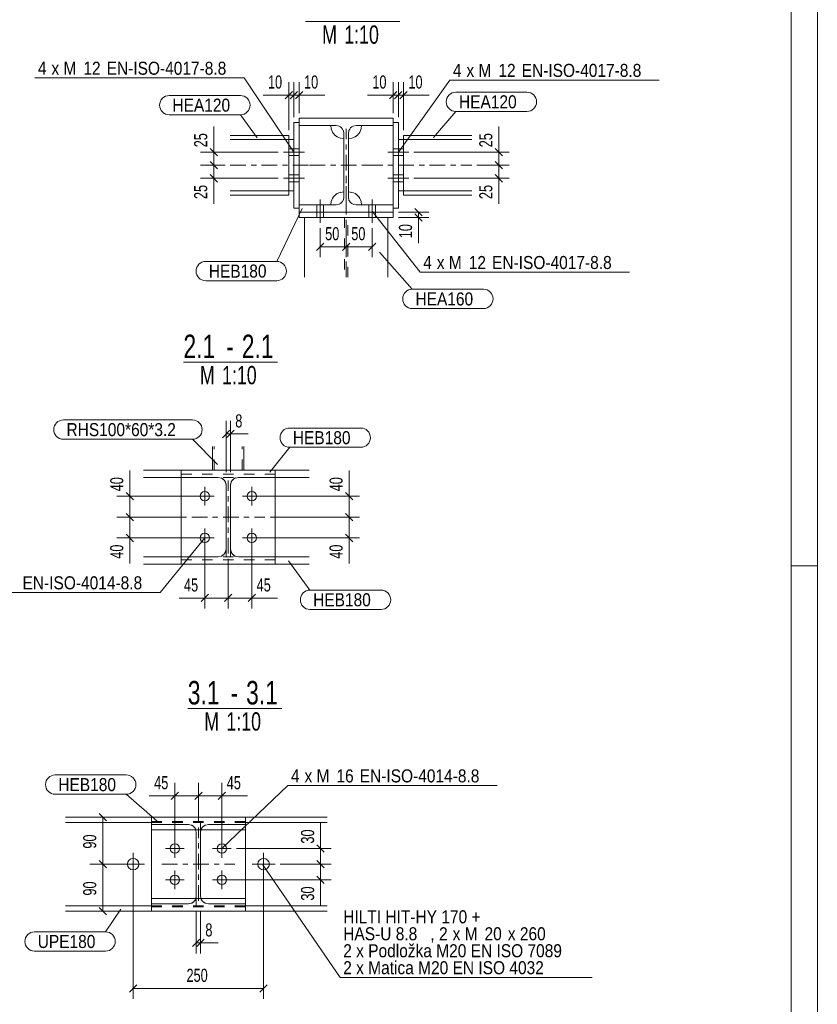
# Model space of a CAD drawing. Header units: millimetres. Extents: x -66 to 775, y -448 to 146.
# Tile 27 of 30: x 622 to 775, y -235 to -47. Entities that reach past the tile are written whole.
import ezdxf

# ---------------------------------------------------------------- set-up
doc = ezdxf.new("R2010")
doc.units = ezdxf.units.MM
for name, pattern in [('XKITLINE00', [0]), ('XKITLINE02', [4, 2, -2]), ('XKITLINE03', [6, 3, -1, 1, -1])]:
    doc.linetypes.add(name, pattern=pattern)
for name, color, linetype, lineweight in [('Jiný typ objektu', 7, 'Continuous', 0), ('Kóta', 4, 'Continuous', 0), ('List výkresu', 3, 'Continuous', 0), ('Prvek', 2, 'Continuous', 0), ('Značka prvku', 2, 'Continuous', 0), ('Značka šroubu', 4, 'Continuous', 0), ('Šroub', 3, 'Continuous', 0)]:
    doc.layers.add(name, color=color, linetype=linetype, lineweight=lineweight)
doc.styles.add('ARIAL', font='arial.ttf')
doc.styles.add('ARIAL_NARROW', font='ARIALN.TTF')

msp = doc.modelspace()

# ---------------------------------------------------------------- linework, layer by layer
at = {"layer": 'Jiný typ objektu', "color": 6, "linetype": 'XKITLINE00', "lineweight": 0}
for p, q in [((677.24, -47.2), (695.26, -47.2)), ((653.82, -112.42), (671.84, -112.42)), ((654.65, -178.75), (672.67, -178.75))]:
    msp.add_line(p, q, dxfattribs=at)
at = {"layer": 'Kóta', "color": 7, "linetype": 'XKITLINE00', "lineweight": 0}
for p, q in [((674, -68.02), (674, -58.78)), ((675, -65.52), (675, -58.78)), ((675, -65.52), (675, -58.78)), ((676, -64.72), (676, -58.78)), ((694, -64.72), (694, -58.78)), ((695, -65.52), (695, -58.78)), ((695, -65.52), (695, -58.78)), ((696, -68.02), (696, -58.78)), ((674, -61.28), (669.08, -61.28)), ((674, -61.28), (669.08, -61.28)), ((674.7, -60.57), (673.29, -61.99)), ((674, -61.28), (675, -61.28)), ((675.7, -60.57), (674.29, -61.99)), ((675.7, -60.57), (674.29, -61.99)), ((675, -61.28), (676, -61.28)), ((676.7, -60.57), (675.29, -61.99)), ((676, -61.28), (680.91, -61.28)), ((676, -61.28), (680.91, -61.28)), ((694, -61.28), (689.08, -61.28)), ((694, -61.28), (689.08, -61.28)), ((694.7, -60.58), (693.29, -61.99)), ((694, -61.28), (695, -61.28)), ((695.7, -60.58), (694.29, -61.99)), ((695.7, -60.58), (694.29, -61.99)), ((695, -61.28), (696, -61.28)), ((696.7, -60.58), (695.29, -61.99)), ((696, -61.28), (700.91, -61.28)), ((696, -61.28), (700.91, -61.28)), ((659.62, -72.22), (659.62, -67.31)), ((659.62, -72.22), (659.62, -67.31)), ((714.26, -72.22), (714.26, -67.31)), ((714.26, -72.22), (714.26, -67.31)), ((658.91, -71.51), (660.33, -72.93)), ((713.55, -71.51), (714.96, -72.93)), ((672, -72.22), (657.12, -72.22)), ((659.62, -74.72), (659.62, -72.22)), ((698, -72.22), (716.26, -72.22)), ((714.26, -74.72), (714.26, -72.22)), ((661.79, -74.72), (657.12, -74.72)), ((661.79, -74.72), (657.12, -74.72)), ((658.91, -74.01), (660.33, -75.43)), ((658.91, -74.01), (660.33, -75.43)), ((659.62, -77.22), (659.62, -74.72)), ((710.07, -74.72), (716.26, -74.72)), ((710.07, -74.72), (716.26, -74.72)), ((713.55, -74.01), (714.96, -75.43)), ((713.55, -74.01), (714.96, -75.43)), ((714.26, -77.22), (714.26, -74.72)), ((672, -77.22), (657.12, -77.22)), ((658.91, -76.51), (660.33, -77.93)), ((659.62, -77.22), (659.62, -82.13)), ((659.62, -77.22), (659.62, -82.13)), ((698, -77.22), (716.26, -77.22)), ((713.55, -76.51), (714.96, -77.93)), ((714.26, -77.22), (714.26, -82.13)), ((714.26, -77.22), (714.26, -82.13)), ((695, -83.72), (700.87, -83.72)), ((695, -84.72), (700.87, -84.72)), ((698.16, -83.01), (699.58, -84.43)), ((698.16, -84.01), (699.58, -85.43)), ((698.87, -84.72), (698.87, -83.72)), ((698.87, -84.72), (698.87, -89.63)), ((698.87, -84.72), (698.87, -89.63)), ((685, -85.72), (685, -92.33)), ((685, -85.72), (685, -92.33)), ((680, -86.77), (680, -92.33)), ((690, -86.77), (690, -92.33)), ((680.7, -89.62), (679.29, -91.04)), ((680, -90.33), (685, -90.33)), ((685.7, -89.62), (684.29, -91.04)), ((685.7, -89.62), (684.29, -91.04)), ((685, -90.33), (690, -90.33)), ((690.7, -89.62), (689.29, -91.04)), ((662.01, -133.51), (662.01, -123.69)), ((662.81, -133.51), (662.81, -123.69)), ((662.72, -125.49), (661.3, -126.9)), ((662.01, -126.19), (662.81, -126.19)), ((663.52, -125.49), (662.1, -126.9)), ((662.81, -126.19), (666.21, -126.19)), ((662.81, -126.19), (666.21, -126.19)), ((643.54, -138.11), (643.54, -133.2)), ((643.54, -138.11), (643.54, -133.2)), ((685.57, -138.11), (685.57, -133.2)), ((685.57, -138.11), (685.57, -133.2)), ((642.84, -137.4), (644.25, -138.82)), ((684.86, -137.4), (686.28, -138.82)), ((656.91, -138.11), (641.04, -138.11)), ((643.54, -142.11), (643.54, -138.11)), ((667.91, -138.11), (687.57, -138.11)), ((685.57, -142.11), (685.57, -138.11)), ((642.84, -141.4), (644.25, -142.82)), ((642.84, -141.4), (644.25, -142.82)), ((684.86, -141.4), (686.28, -142.82)), ((684.86, -141.4), (686.28, -142.82)), ((654.41, -142.11), (641.04, -142.11)), ((654.41, -142.11), (641.04, -142.11)), ((643.54, -146.11), (643.54, -142.11)), ((670.41, -142.11), (687.57, -142.11)), ((670.41, -142.11), (687.57, -142.11)), ((685.57, -146.11), (685.57, -142.11)), ((656.91, -146.11), (641.04, -146.11)), ((642.84, -145.4), (644.25, -146.82)), ((643.54, -146.11), (643.54, -151.03)), ((643.54, -146.11), (643.54, -151.03)), ((667.91, -146.11), (687.57, -146.11)), ((684.86, -145.4), (686.28, -146.82)), ((685.57, -146.11), (685.57, -151.03)), ((685.57, -146.11), (685.57, -151.03)), ((657.91, -147.11), (657.91, -159.61)), ((666.91, -147.11), (666.91, -159.61)), ((662.41, -150.11), (662.41, -159.61)), ((662.41, -150.11), (662.41, -159.61)), ((657.91, -157.61), (653, -157.61)), ((657.91, -157.61), (653, -157.61)), ((658.62, -156.9), (657.2, -158.31)), ((657.91, -157.61), (662.41, -157.61)), ((663.12, -156.9), (661.7, -158.31)), ((663.12, -156.9), (661.7, -158.31)), ((662.41, -157.61), (666.91, -157.61)), ((667.62, -156.9), (666.2, -158.31)), ((666.91, -157.61), (671.83, -157.61)), ((666.91, -157.61), (671.83, -157.61)), ((652.18, -204.59), (652.18, -192.98)), ((656.68, -200.59), (656.68, -192.98)), ((656.68, -200.59), (656.68, -192.98)), ((661.18, -204.59), (661.18, -192.98)), ((652.18, -195.48), (647.27, -195.48)), ((652.18, -195.48), (647.27, -195.48)), ((652.89, -194.77), (651.48, -196.19)), ((652.18, -195.48), (656.68, -195.48)), ((657.39, -194.77), (655.98, -196.19)), ((657.39, -194.77), (655.98, -196.19)), ((656.68, -195.48), (661.18, -195.48)), ((661.89, -194.77), (660.48, -196.19)), ((661.18, -195.48), (666.1, -195.48)), ((661.18, -195.48), (666.1, -195.48)), ((646.68, -199.59), (635.86, -199.59)), ((637.66, -198.88), (639.07, -200.3)), ((638.36, -208.59), (638.36, -199.59)), ((680.1, -205.59), (680.1, -200.68)), ((680.1, -205.59), (680.1, -200.68)), ((679.39, -204.88), (680.8, -206.3)), ((663.98, -205.59), (682.1, -205.59)), ((680.1, -208.59), (680.1, -205.59)), ((643.18, -208.59), (635.86, -208.59)), ((643.18, -208.59), (635.86, -208.59)), ((637.66, -207.88), (639.07, -209.3)), ((637.66, -207.88), (639.07, -209.3)), ((638.36, -217.59), (638.36, -208.59)), ((672.38, -208.59), (682.1, -208.59)), ((672.38, -208.59), (682.1, -208.59)), ((679.39, -207.88), (680.8, -209.3)), ((679.39, -207.88), (680.8, -209.3)), ((680.1, -211.59), (680.1, -208.59)), ((644.18, -209.59), (644.18, -234.38)), ((669.18, -209.59), (669.18, -234.38)), ((679.39, -210.88), (680.8, -212.3)), ((662.18, -211.59), (682.1, -211.59)), ((680.1, -211.59), (680.1, -216.51)), ((680.1, -211.59), (680.1, -216.51)), ((646.68, -217.59), (635.86, -217.59)), ((637.66, -216.88), (639.07, -218.3)), ((656.28, -217.54), (656.28, -225.68)), ((657.08, -217.54), (657.08, -225.68)), ((656.99, -222.97), (655.58, -224.38)), ((656.28, -223.68), (657.08, -223.68)), ((657.79, -222.97), (656.38, -224.38)), ((657.08, -223.68), (660.48, -223.68)), ((657.08, -223.68), (660.48, -223.68)), ((644.89, -231.68), (643.48, -233.09)), ((669.89, -231.68), (668.48, -233.09)), ((644.18, -232.38), (669.18, -232.38))]:
    msp.add_line(p, q, dxfattribs=at)
at = {"layer": 'Kóta', "color": 3}
for p in [(674, -61.28), (675, -61.28), (675, -61.28), (676, -61.28), (694, -61.28), (695, -61.28), (695, -61.28), (696, -61.28), (659.62, -72.22), (714.26, -72.22), (659.62, -74.72), (659.62, -74.72), (714.26, -74.72), (714.26, -74.72), (659.62, -77.22), (714.26, -77.22), (698.87, -83.72), (698.87, -84.72), (680, -90.33), (685, -90.33), (685, -90.33), (690, -90.33), (662.01, -126.19), (662.81, -126.19), (643.54, -138.11), (685.57, -138.11), (643.54, -142.11), (643.54, -142.11), (685.57, -142.11), (685.57, -142.11), (643.54, -146.11), (685.57, -146.11), (657.91, -157.61), (662.41, -157.61), (662.41, -157.61), (666.91, -157.61), (652.18, -195.48), (656.68, -195.48), (656.68, -195.48), (661.18, -195.48), (638.36, -199.59), (680.1, -205.59), (638.36, -208.59), (638.36, -208.59), (680.1, -208.59), (680.1, -208.59), (680.1, -211.59), (638.36, -217.59), (656.28, -223.68), (657.08, -223.68), (644.18, -232.38), (669.18, -232.38)]:
    msp.add_point(p, dxfattribs=at)
at = {"layer": 'List výkresu', "color": 7, "linetype": 'XKITLINE00', "lineweight": 0}
for p, q in [((775.29, -448.42), (775.29, 145.58)), ((770.29, -443.42), (770.29, 140.58)), ((775.29, -151.42), (770.29, -151.42))]:
    msp.add_line(p, q, dxfattribs=at)
at = {"layer": 'Prvek', "color": 3, "linetype": 'XKITLINE00', "lineweight": 0}
for p, q in [((676, -65.72), (694, -65.72)), ((676, -67.12), (676, -65.72)), ((694, -65.72), (694, -67.12)), ((675, -82.92), (675, -66.52)), ((675, -66.52), (676, -66.52)), ((683.07, -67.12), (676, -67.12)), ((676, -82.32), (676, -67.12)), ((682.13, -67.77), (682.05, -67.12)), ((683.07, -67.12), (683.65, -67.23)), ((686.35, -67.23), (686.92, -67.12)), ((694, -67.12), (686.92, -67.12)), ((687.95, -67.12), (687.86, -67.77)), ((695, -66.52), (694, -66.52)), ((694, -82.32), (694, -67.12)), ((695, -82.92), (695, -66.52)), ((662.79, -69.02), (674, -69.02)), ((674, -69.82), (674, -69.02)), ((684.55, -69.62), (683.9, -69.53)), ((684.46, -68.05), (684.57, -68.62)), ((684.55, -79.82), (684.55, -69.62)), ((684.57, -80.82), (684.57, -68.62)), ((685.42, -68.62), (685.54, -68.05)), ((685.42, -80.82), (685.42, -68.62)), ((686.09, -69.53), (685.45, -69.62)), ((685.45, -69.62), (685.45, -79.82)), ((709.07, -69.02), (696, -69.02)), ((696, -69.02), (696, -69.82)), ((674, -69.82), (662.79, -69.82)), ((674, -79.62), (674, -69.82)), ((674, -69.82), (675, -69.82)), ((675, -79.62), (675, -69.82)), ((695, -79.62), (695, -69.82)), ((695, -69.82), (696, -69.82)), ((696, -69.82), (709.07, -69.82)), ((696, -79.62), (696, -69.82)), ((662.79, -79.62), (674, -79.62)), ((662.79, -80.42), (674, -80.42)), ((674, -80.42), (674, -79.62)), ((674, -79.62), (675, -79.62)), ((683.9, -79.91), (684.55, -79.82)), ((684.57, -80.82), (684.46, -81.39)), ((685.54, -81.39), (685.42, -80.82)), ((685.45, -79.82), (686.09, -79.91)), ((695, -79.62), (696, -79.62)), ((696, -80.42), (696, -79.62)), ((709.07, -79.62), (696, -79.62)), ((709.07, -80.42), (696, -80.42)), ((675, -82.92), (676, -82.92)), ((676, -83.72), (676, -82.32)), ((676, -82.32), (683.07, -82.32)), ((682.05, -82.32), (682.13, -81.67)), ((683.65, -82.21), (683.07, -82.32)), ((686.92, -82.32), (686.35, -82.21)), ((686.92, -82.32), (694, -82.32)), ((687.86, -81.67), (687.95, -82.32)), ((694, -82.32), (694, -83.72)), ((694, -82.92), (695, -82.92)), ((694, -83.72), (676, -83.72)), ((676, -83.72), (676, -84.72)), ((676, -84.72), (694, -84.72)), ((677, -96.17), (677, -84.72)), ((693, -96.17), (693, -84.72)), ((694, -84.72), (694, -83.72)), ((659.41, -128.61), (659.41, -133.11)), ((665.41, -133.11), (665.41, -128.61)), ((646.17, -133.11), (653.41, -133.11)), ((653.41, -133.11), (653.41, -134.51)), ((671.41, -133.11), (653.41, -133.11)), ((677.9, -133.11), (671.41, -133.11)), ((671.41, -134.51), (671.41, -133.11)), ((646.17, -134.51), (653.41, -134.51)), ((653.41, -134.51), (660.49, -134.51)), ((653.41, -149.71), (653.41, -134.51)), ((660.49, -134.51), (661.06, -134.63)), ((661.87, -135.44), (661.99, -136.01)), ((662.84, -136.01), (662.95, -135.44)), ((663.76, -134.63), (664.34, -134.51)), ((664.34, -134.51), (671.41, -134.51)), ((677.9, -134.51), (671.41, -134.51)), ((671.41, -149.71), (671.41, -134.51)), ((661.99, -148.21), (661.99, -136.01)), ((662.84, -148.21), (662.84, -136.01)), ((661.99, -148.21), (661.87, -148.79)), ((662.95, -148.79), (662.84, -148.21)), ((646.17, -149.71), (653.41, -149.71)), ((660.49, -149.71), (653.41, -149.71)), ((653.41, -149.71), (653.41, -151.11)), ((661.06, -149.6), (660.49, -149.71)), ((664.34, -149.71), (663.76, -149.6)), ((671.41, -149.71), (664.34, -149.71)), ((677.9, -149.71), (671.41, -149.71)), ((671.41, -151.11), (671.41, -149.71)), ((646.17, -151.11), (653.41, -151.11)), ((653.41, -151.11), (671.41, -151.11)), ((677.9, -151.11), (671.41, -151.11)), ((631.23, -199.59), (647.68, -199.59)), ((665.68, -199.59), (647.68, -199.59)), ((647.68, -199.59), (647.68, -200.99)), ((681.35, -199.59), (665.68, -199.59)), ((665.68, -200.99), (665.68, -199.59)), ((631.23, -200.64), (647.68, -200.64)), ((647.68, -200.99), (654.76, -200.99)), ((647.68, -201.99), (647.68, -200.99)), ((654.76, -200.99), (655.33, -201.11)), ((658.04, -201.11), (658.61, -200.99)), ((658.61, -200.99), (665.68, -200.99)), ((681.35, -200.64), (665.68, -200.64)), ((665.68, -201.99), (665.68, -200.99)), ((647.68, -201.99), (656.16, -201.99)), ((647.68, -215.19), (647.68, -201.99)), ((656.15, -201.92), (656.26, -202.49)), ((656.26, -214.69), (656.26, -202.49)), ((657.11, -202.49), (657.22, -201.92)), ((657.11, -214.69), (657.11, -202.49)), ((665.68, -201.99), (657.21, -201.99)), ((665.68, -215.19), (665.68, -201.99)), ((656.26, -214.69), (656.15, -215.27)), ((657.22, -215.27), (657.11, -214.69)), ((631.23, -216.54), (647.68, -216.54)), ((656.16, -215.19), (647.68, -215.19)), ((647.68, -216.19), (647.68, -215.19)), ((654.76, -216.19), (647.68, -216.19)), ((647.68, -216.19), (647.68, -217.59)), ((655.33, -216.08), (654.76, -216.19)), ((665.68, -215.19), (657.21, -215.19)), ((658.61, -216.19), (658.04, -216.08)), ((658.61, -216.19), (665.68, -216.19)), ((665.68, -216.19), (665.68, -215.19)), ((665.68, -217.59), (665.68, -216.19)), ((681.35, -216.54), (665.68, -216.54)), ((631.23, -217.59), (647.68, -217.59)), ((647.68, -217.59), (665.68, -217.59)), ((681.35, -217.59), (665.68, -217.59))]:
    msp.add_line(p, q, dxfattribs=at)
at = {"layer": 'Prvek', "color": 7, "linetype": 'XKITLINE02', "lineweight": 0}
for p, q in [((676, -67.12), (676, -66.52)), ((676, -67.12), (682.05, -67.12)), ((676, -82.32), (676, -67.12)), ((682.05, -67.12), (682.13, -67.77)), ((687.86, -67.77), (687.95, -67.12)), ((694, -67.12), (687.95, -67.12)), ((694, -67.12), (694, -66.52)), ((694, -82.32), (694, -67.12)), ((683.9, -69.53), (684.55, -69.62)), ((685.45, -69.62), (686.09, -69.53)), ((674, -69.91), (674, -69.82)), ((674, -79.62), (674, -69.82)), ((696, -69.91), (696, -69.82)), ((696, -79.62), (696, -69.82)), ((684.55, -79.82), (683.9, -79.91)), ((686.09, -79.91), (685.45, -79.82)), ((676, -82.92), (676, -82.32)), ((682.05, -82.32), (676, -82.32)), ((682.13, -81.67), (682.05, -82.32)), ((687.95, -82.32), (687.86, -81.67)), ((687.95, -82.32), (694, -82.32)), ((694, -82.92), (694, -82.32)), ((694, -83.72), (676, -83.72)), ((693, -84.72), (677, -84.72)), ((684.7, -84.72), (684.7, -96.17)), ((685.3, -96.17), (685.3, -84.72)), ((659.73, -133.11), (659.73, -128.61)), ((665.09, -133.11), (665.09, -128.61)), ((671.41, -133.11), (653.41, -133.11)), ((653.41, -134.51), (653.41, -133.11)), ((653.41, -133.11), (671.41, -133.11)), ((659.41, -133.11), (665.41, -133.11)), ((671.41, -133.11), (671.41, -134.51)), ((671.41, -133.91), (653.41, -133.91)), ((653.41, -133.91), (653.41, -150.31)), ((653.41, -133.91), (671.41, -133.91)), ((653.41, -134.51), (653.41, -133.91)), ((671.41, -134.51), (653.41, -134.51)), ((660.49, -134.51), (653.41, -134.51)), ((661.06, -134.63), (660.49, -134.51)), ((661.99, -136.01), (661.87, -135.44)), ((662.01, -149.71), (662.01, -134.51)), ((662.01, -134.51), (662.81, -134.51)), ((662.81, -149.71), (662.81, -134.51)), ((662.95, -135.44), (662.84, -136.01)), ((664.34, -134.51), (663.76, -134.63)), ((671.41, -134.51), (664.34, -134.51)), ((671.41, -150.31), (671.41, -133.91)), ((671.41, -134.51), (671.41, -133.91)), ((661.99, -148.21), (661.99, -136.01)), ((662.84, -148.21), (662.84, -136.01)), ((661.87, -148.79), (661.99, -148.21)), ((662.84, -148.21), (662.95, -148.79)), ((671.41, -149.71), (653.41, -149.71)), ((653.41, -149.71), (660.49, -149.71)), ((653.41, -151.11), (653.41, -149.71)), ((653.41, -150.31), (653.41, -149.71)), ((653.41, -150.31), (671.41, -150.31)), ((653.41, -150.31), (671.41, -150.31)), ((660.49, -149.71), (661.06, -149.6)), ((662.81, -149.71), (662.01, -149.71)), ((663.76, -149.6), (664.34, -149.71)), ((664.34, -149.71), (671.41, -149.71)), ((671.41, -149.71), (671.41, -151.11)), ((671.41, -150.31), (671.41, -149.71)), ((671.41, -151.11), (653.41, -151.11)), ((671.41, -151.11), (653.41, -151.11)), ((647.68, -199.59), (665.68, -199.59)), ((647.68, -200.99), (647.68, -199.59)), ((647.68, -199.59), (665.68, -199.59)), ((665.68, -199.59), (665.68, -200.99)), ((647.68, -200.39), (665.68, -200.39)), ((647.68, -200.99), (647.68, -200.39)), ((665.68, -200.64), (647.68, -200.64)), ((654.76, -200.99), (647.68, -200.99)), ((655.33, -201.11), (654.76, -200.99)), ((656.28, -216.54), (656.28, -200.64)), ((656.28, -200.64), (657.08, -200.64)), ((657.08, -200.64), (657.08, -216.54)), ((658.61, -200.99), (658.04, -201.11)), ((665.68, -200.99), (658.61, -200.99)), ((665.68, -200.99), (665.68, -200.39)), ((647.68, -215.19), (647.68, -201.99)), ((656.26, -202.49), (656.15, -201.92)), ((657.21, -201.99), (656.16, -201.99)), ((656.26, -214.69), (656.26, -202.49)), ((657.22, -201.92), (657.11, -202.49)), ((657.11, -214.69), (657.11, -202.49)), ((665.68, -215.19), (665.68, -201.99)), ((656.15, -215.27), (656.26, -214.69)), ((657.11, -214.69), (657.22, -215.27)), ((647.68, -217.59), (647.68, -216.19)), ((647.68, -216.19), (654.76, -216.19)), ((647.68, -216.79), (647.68, -216.19)), ((665.68, -216.54), (647.68, -216.54)), ((665.68, -216.79), (647.68, -216.79)), ((654.76, -216.19), (655.33, -216.08)), ((657.21, -215.19), (656.16, -215.19)), ((657.08, -216.54), (656.28, -216.54)), ((658.04, -216.08), (658.61, -216.19)), ((658.61, -216.19), (665.68, -216.19)), ((665.68, -216.19), (665.68, -217.59)), ((665.68, -216.19), (665.68, -216.79)), ((665.68, -217.59), (647.68, -217.59)), ((665.68, -217.59), (647.68, -217.59))]:
    msp.add_line(p, q, dxfattribs=at)
at = {"layer": 'Prvek', "color": 7, "linetype": 'XKITLINE03', "lineweight": 0}
for p, q in [((685, -81.72), (685, -67.72)), ((662.79, -74.72), (681, -74.72)), ((678, -74.72), (692, -74.72)), ((689, -74.72), (709.07, -74.72)), ((685, -96.17), (685, -77.72)), ((662.41, -149.11), (662.41, -135.11)), ((655.41, -142.11), (669.41, -142.11)), ((656.68, -215.59), (656.68, -201.59)), ((649.68, -208.59), (663.68, -208.59))]:
    msp.add_line(p, q, dxfattribs=at)
at = {"layer": 'Prvek', "color": 3, "linetype": 'XKITLINE00', "lineweight": 0}
for centre, radius, start, end in [((684.55, -67.12), 2.5, 195, 255), ((683.07, -68.62), 1.5, 22.5, 67.5), ((686.92, -68.62), 1.5, 112.5, 157.5), ((685.45, -67.12), 2.5, 285, 345), ((684.55, -82.32), 2.5, 105, 165), ((685.45, -82.32), 2.5, 15, 75), ((683.07, -80.82), 1.5, 292.5, 337.5), ((686.92, -80.82), 1.5, 202.5, 247.5), ((660.49, -136.01), 1.5, 22.5, 67.5), ((664.34, -136.01), 1.5, 112.5, 157.5), ((660.49, -148.21), 1.5, 292.5, 337.5), ((664.34, -148.21), 1.5, 202.5, 247.5), ((654.76, -202.49), 1.5, 22.5, 67.5), ((658.61, -202.49), 1.5, 112.5, 157.5), ((654.76, -214.69), 1.5, 292.5, 337.5), ((658.61, -214.69), 1.5, 202.5, 247.5)]:
    msp.add_arc(centre, radius, start, end, dxfattribs=at)
at = {"layer": 'Prvek', "color": 7, "linetype": 'XKITLINE02', "lineweight": 0}
for centre, radius, start, end in [((684.55, -67.12), 2.5, 195, 255), ((685.45, -67.12), 2.5, 285, 345), ((684.55, -82.32), 2.5, 105, 165), ((685.45, -82.32), 2.5, 15, 75), ((660.49, -136.01), 1.5, 22.5, 67.5), ((664.34, -136.01), 1.5, 112.5, 157.5), ((660.49, -148.21), 1.5, 292.5, 337.5), ((664.34, -148.21), 1.5, 202.5, 247.5), ((654.76, -202.49), 1.5, 22.5, 67.5), ((658.61, -202.49), 1.5, 112.5, 157.5), ((654.76, -214.69), 1.5, 292.5, 337.5), ((658.61, -214.69), 1.5, 202.5, 247.5)]:
    msp.add_arc(centre, radius, start, end, dxfattribs=at)
at = {"layer": 'Značka prvku', "color": 7, "linetype": 'XKITLINE00', "lineweight": 0}
for p, q in [((651.11, -61.36), (664.73, -61.36)), ((706.02, -60.72), (719.64, -60.72)), ((651.11, -65.06), (664.73, -65.06)), ((667.97, -69.5), (664.73, -65.06)), ((701.75, -69.39), (706.02, -64.42)), ((706.02, -64.42), (719.64, -64.42)), ((676.6, -82.99), (671.7, -93.14)), ((691.41, -91.36), (697.68, -98.47)), ((658.08, -93.14), (671.7, -93.14)), ((658.08, -96.84), (671.7, -96.84)), ((697.68, -98.47), (711.3, -98.47)), ((697.68, -102.17), (711.3, -102.17)), ((630.81, -123.51), (655.55, -123.51)), ((674.18, -125.05), (687.8, -125.05)), ((630.81, -127.21), (655.55, -127.21)), ((660.33, -132.01), (655.55, -127.21)), ((670.36, -133.51), (674.18, -128.75)), ((674.18, -128.75), (687.8, -128.75)), ((673.96, -150.49), (678.07, -156.1)), ((678.07, -156.1), (691.68, -156.1)), ((678.07, -159.8), (691.68, -159.8)), ((629.24, -191.5), (642.86, -191.5)), ((629.24, -195.2), (642.86, -195.2)), ((648.78, -200.33), (642.86, -195.2)), ((641.82, -217.22), (638.9, -221.55)), ((625.29, -221.55), (638.9, -221.55)), ((625.29, -225.25), (638.9, -225.25))]:
    msp.add_line(p, q, dxfattribs=at)
for centre, start, end in [((651.11, -63.21), 90, 270), ((664.73, -63.21), 270, 90), ((706.02, -62.57), 90, 270), ((719.64, -62.57), 270, 90), ((658.08, -94.99), 90, 270), ((671.7, -94.99), 270, 90), ((697.68, -100.32), 90, 270), ((711.3, -100.32), 270, 90), ((630.81, -125.36), 90, 270), ((655.55, -125.36), 270, 90), ((674.18, -126.9), 90, 270), ((687.8, -126.9), 270, 90), ((678.07, -157.95), 90, 270), ((691.68, -157.95), 270, 90), ((629.24, -193.35), 90, 270), ((642.86, -193.35), 270, 90), ((625.29, -223.4), 90, 270), ((638.9, -223.4), 270, 90)]:
    msp.add_arc(centre, 1.85, start, end, dxfattribs=at)
at = {"layer": 'Značka šroubu', "color": 7, "linetype": 'XKITLINE00', "lineweight": 0}
for p, q in [((625.32, -57.99), (665.46, -57.99)), ((675, -72.22), (665.46, -57.99)), ((695, -72.22), (704.85, -58.4)), ((704.85, -58.4), (744.99, -58.4)), ((690, -83.52), (699.16, -95.2)), ((699.16, -95.2), (739.3, -95.2)), ((657.91, -146.11), (649.33, -156.55)), ((609.19, -156.55), (649.33, -156.55)), ((661.18, -205.59), (673.81, -193.53)), ((673.81, -193.53), (713.95, -193.53)), ((669.02, -208.7), (683.84, -230.27)), ((683.84, -230.27), (732.11, -230.27))]:
    msp.add_line(p, q, dxfattribs=at)
at = {"layer": 'Šroub', "color": 7, "linetype": 'XKITLINE00', "lineweight": 0}
for p, q in [((675, -71.57), (674, -71.57)), ((676, -71.57), (675, -71.57)), ((694, -71.57), (695, -71.57)), ((695, -71.57), (696, -71.57)), ((677, -72.22), (673, -72.22)), ((675, -72.87), (674, -72.87)), ((676, -72.87), (675, -72.87)), ((693, -72.22), (697, -72.22)), ((694, -72.87), (695, -72.87)), ((695, -72.87), (696, -72.87)), ((677, -77.22), (673, -77.22)), ((675, -76.57), (674, -76.57)), ((676, -76.57), (675, -76.57)), ((693, -77.22), (697, -77.22)), ((694, -76.57), (695, -76.57)), ((695, -76.57), (696, -76.57)), ((675, -77.87), (674, -77.87)), ((676, -77.87), (675, -77.87)), ((694, -77.87), (695, -77.87)), ((695, -77.87), (696, -77.87)), ((679.35, -82.32), (679.35, -83.72)), ((680, -81.27), (680, -85.77)), ((680.65, -82.32), (680.65, -83.72)), ((689.35, -82.32), (689.35, -83.72)), ((690, -81.27), (690, -85.77)), ((690.65, -82.32), (690.65, -83.72)), ((679.35, -83.72), (679.35, -84.72)), ((680.65, -83.72), (680.65, -84.72)), ((689.35, -83.72), (689.35, -84.72)), ((690.65, -83.72), (690.65, -84.72)), ((657.91, -136.31), (657.91, -139.91)), ((666.91, -136.31), (666.91, -139.91)), ((656.11, -138.11), (659.71, -138.11)), ((665.11, -138.11), (668.71, -138.11)), ((657.91, -144.31), (657.91, -147.91)), ((666.91, -144.31), (666.91, -147.91)), ((656.11, -146.11), (659.71, -146.11)), ((665.11, -146.11), (668.71, -146.11)), ((652.18, -207.39), (652.18, -203.79)), ((661.18, -207.39), (661.18, -203.79)), ((644.18, -210.79), (644.18, -206.39)), ((653.98, -205.59), (650.38, -205.59)), ((662.98, -205.59), (659.38, -205.59)), ((669.18, -210.79), (669.18, -206.39)), ((646.38, -208.59), (641.98, -208.59)), ((671.38, -208.59), (666.98, -208.59)), ((652.18, -213.39), (652.18, -209.79)), ((661.18, -213.39), (661.18, -209.79)), ((653.98, -211.59), (650.38, -211.59)), ((662.98, -211.59), (659.38, -211.59))]:
    msp.add_line(p, q, dxfattribs=at)
at = {"layer": 'Šroub', "color": 7, "linetype": 'XKITLINE02', "lineweight": 0}
for p, q in [((675, -71.57), (674, -71.57)), ((676, -71.57), (675, -71.57)), ((694, -71.57), (695, -71.57)), ((695, -71.57), (696, -71.57)), ((677, -72.22), (673, -72.22)), ((675, -72.87), (674, -72.87)), ((676, -72.87), (675, -72.87)), ((693, -72.22), (697, -72.22)), ((694, -72.87), (695, -72.87)), ((695, -72.87), (696, -72.87)), ((677, -77.22), (673, -77.22)), ((675, -76.57), (674, -76.57)), ((676, -76.57), (675, -76.57)), ((693, -77.22), (697, -77.22)), ((694, -76.57), (695, -76.57)), ((695, -76.57), (696, -76.57)), ((675, -77.87), (674, -77.87)), ((676, -77.87), (675, -77.87)), ((694, -77.87), (695, -77.87)), ((695, -77.87), (696, -77.87)), ((679.35, -82.32), (679.35, -83.72)), ((680, -81.27), (680, -85.77)), ((680.65, -82.32), (680.65, -83.72)), ((689.35, -82.32), (689.35, -83.72)), ((690, -81.27), (690, -85.77)), ((690.65, -82.32), (690.65, -83.72)), ((679.35, -83.72), (679.35, -84.72)), ((680.65, -83.72), (680.65, -84.72)), ((689.35, -83.72), (689.35, -84.72)), ((690.65, -83.72), (690.65, -84.72))]:
    msp.add_line(p, q, dxfattribs=at)
at = {"layer": 'Šroub', "color": 7, "linetype": 'XKITLINE00', "lineweight": 0}
for centre, radius in [((657.91, -138.11), 0.9), ((666.91, -138.11), 0.9), ((657.91, -146.11), 0.9), ((666.91, -146.11), 0.9), ((652.18, -205.59), 0.9), ((661.18, -205.59), 0.9), ((644.18, -208.59), 1.1), ((669.18, -208.59), 1.1), ((652.18, -211.59), 0.9), ((661.18, -211.59), 0.9)]:
    msp.add_circle(centre, radius, dxfattribs=at)

# ---------------------------------------------------------------- texts
at = {"layer": 'Jiný typ objektu', "color": 3, "style": 'ARIAL_NARROW', "width": 0.85}
for s, p in [('M', (680.4, -51.45)), ('1:10', (684.64, -51.45)), ('1:10', (661.22, -116.67)), ('M', (656.98, -116.67)), ('M', (657.81, -183)), ('1:10', (662.05, -183))]:
    msp.add_text(s, height=3.5, dxfattribs=at).set_placement(p)
at = {"layer": 'Jiný typ objektu', "color": 6, "style": 'ARIAL_NARROW', "width": 0.85}
for s, p in [('2.1', (653.82, -111.67)), ('2.1', (665, -111.67)), ('-', (662.01, -111.67)), ('3.1', (654.65, -178)), ('3.1', (665.83, -178)), ('-', (662.84, -178))]:
    msp.add_text(s, height=4.5, dxfattribs=at).set_placement(p)
at = {"layer": 'Kóta', "color": 3, "style": 'ARIAL_NARROW', "width": 0.85}
for s, p in [('10', (670.02, -60.03)), ('10', (676.93, -60.03)), ('10', (690.02, -60.03)), ('10', (696.93, -60.03)), ('50', (680.98, -89.08)), ('50', (685.98, -89.08)), ('8', (663.75, -124.94)), ('45', (653.93, -156.36)), ('45', (667.85, -156.36)), ('45', (648.21, -194.23)), ('45', (662.12, -194.23)), ('8', (658.02, -222.43)), ('250', (654.41, -231.13))]:
    msp.add_text(s, height=2.5, dxfattribs=at).set_placement(p)
for s, p in [('25', (658.37, -71.28)), ('25', (713.01, -71.28)), ('25', (658.37, -81.2)), ('25', (713.01, -81.2)), ('10', (697.62, -88.7)), ('40', (642.29, -137.17)), ('40', (684.32, -137.17)), ('40', (642.29, -150.09)), ('40', (684.32, -150.09)), ('30', (678.85, -204.65)), ('90', (637.11, -205.61)), ('90', (637.11, -214.61)), ('30', (678.85, -215.57))]:
    msp.add_text(s, height=2.5, rotation=90.0002, dxfattribs=at).set_placement(p)
at = {"layer": 'Značka prvku', "color": 3, "style": 'ARIAL', "width": 0.85}
for s, p in [('HEA120', (651.71, -64.46)), ('HEA120', (706.62, -63.82)), ('HEB180', (658.68, -96.24)), ('HEA160', (698.28, -101.57)), ('RHS100*60*3.2', (631.41, -126.61)), ('HEB180', (674.78, -128.15)), ('HEB180', (678.67, -159.2)), ('HEB180', (629.84, -194.6)), ('UPE180', (625.89, -224.65))]:
    msp.add_text(s, height=2.5, dxfattribs=at).set_placement(p)
at = {"layer": 'Značka šroubu', "color": 3, "style": 'ARIAL', "width": 0.85}
for s, p in [('4', (625.92, -57.39)), ('x M', (628.52, -57.39)), ('12', (634.64, -57.39)), ('EN-ISO-4017-8.8', (639.1, -57.39)), ('4', (705.45, -57.8)), ('x M', (708.05, -57.8)), ('12', (714.17, -57.8)), ('EN-ISO-4017-8.8', (718.63, -57.8)), ('4', (699.76, -94.6)), ('x M', (702.37, -94.6)), ('12', (708.49, -94.6)), ('EN-ISO-4017-8.8', (712.95, -94.6)), ('EN-ISO-4014-8.8', (622.98, -155.95)), ('4', (674.41, -192.93)), ('x M', (677.02, -192.93)), ('16', (683.14, -192.93)), ('EN-ISO-4014-8.8', (687.6, -192.93)), ('HILTI HIT-HY 170 +', (684.44, -219.92)), ('HAS-U 8.8', (684.44, -223.17)), ('2', (702.8, -223.17)), ('20', (711.52, -223.17)), ('x 260', (715.98, -223.17)), ('x M', (705.4, -223.17)), ('2 x Podložka M20 EN ISO 7089', (684.44, -226.42)), (',', (701.12, -223.17)), ('2 x Matica M20 EN ISO 4032', (684.44, -229.67))]:
    msp.add_text(s, height=2.5, dxfattribs=at).set_placement(p)

doc.saveas('drawing.dxf')
